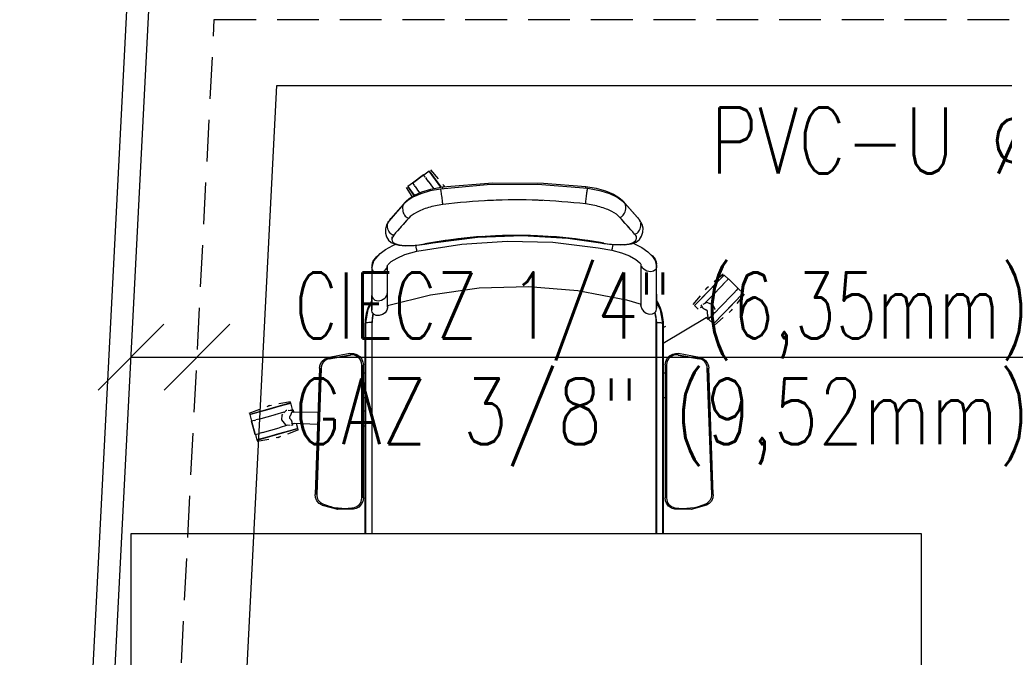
# Model space of a CAD drawing. Header units: centimetres. Extents: x -1062 to 5388, y 1642 to 2943.
# Tile 59 of 90: x 4196 to 4346, y 2565 to 2662. Entities that reach past the tile are written whole.
import ezdxf

# ---------------------------------------------------------------- set-up
doc = ezdxf.new("R2010")
doc.units = ezdxf.units.CM
doc.linetypes.add('HIDDEN', pattern=[9.525, 6.35, -3.175])
doc.layers.add('M-FREON-GAS-NEW', color=240, linetype='HIDDEN', lineweight=25, true_color=0xff003f)
for name, color, linetype in [('M-FREON-LIQUID-NEW', 150, 'Continuous'), ('M-LDR', 5, 'Continuous'), ('M-XREF', 252, 'Continuous'), ('P-CONDENSATE', 130, 'Continuous'), ('XREF$0$Meble', 8, 'Continuous'), ('XREF$0$Ściany-2', 8, 'Continuous')]:
    doc.layers.add(name, color=color, linetype=linetype)
doc.layers.add('M-TEXT', color=5, linetype='Continuous', lineweight=9)
doc.styles.add('RomanS', font='romans.shx')

# ---------------------------------------------------------------- blocks, each defined once
blk = doc.blocks.new('XREF$0$F04148_EN_Teacher-Desk - Gray with Green-888308-Aranżacja_01')
at = {"layer": 'XREF$0$Meble'}
for p, q in [((60, 40), (-60, 40)), ((-60, 40), (-60, -40)), ((60, -40), (60, 40)), ((-60, -40), (60, -40))]:
    blk.add_line(p, q, dxfattribs=at)
blk = doc.blocks.new('XREF$0$Blocks_Tella Chair_F06375EN - Black-590145-Aranżacja_01')
at = {"layer": 'XREF$0$Meble'}
for p, q in [((-12.91, 34.58), (-13.74, 33.97)), ((-11.12, 32.12), (-12.91, 34.58)), ((-12.72, 34.74), (-11.55, 33.38)), ((-13.75, 34), (-15.45, 32.76)), ((-15.45, 32.76), (-13.75, 34)), ((-13.5, 33.65), (-13.75, 34)), ((-13.48, 33.62), (-13.37, 33.47)), ((-13.03, 33.01), (-13.35, 33.45)), ((-13.06, 33.05), (-12.26, 31.94)), ((-15.5, 30.7), (-16.35, 32.1)), ((-15.43, 32.74), (-16.14, 32.23)), ((-16.14, 32.23), (-15.19, 30.92)), ((-15.45, 32.76), (-15.2, 32.42)), ((-15.18, 32.39), (-15.07, 32.24)), ((-15.05, 32.21), (-14.73, 31.77)), ((-14.76, 31.81), (-14.37, 31.28)), ((-10.86, 32.16), (-10.86, 32.16)), ((-10.81, 32.52), (-10.65, 32.34)), ((11.04, 31.31), (11.07, 31.49)), ((11.07, 31.49), (11.09, 31.65)), ((11.09, 31.65), (11.11, 31.78)), ((11.11, 31.78), (11.13, 31.87)), ((-18.73, 27.38), (-16.45, 29.97)), ((-10.96, 30.58), (-10.99, 30.8)), ((-10.93, 30.36), (-10.96, 30.58)), ((-10.9, 30.15), (-10.93, 30.36)), ((10.86, 29.88), (10.88, 30.05)), ((10.88, 30.05), (10.9, 30.24)), ((10.9, 30.24), (10.92, 30.45)), ((10.98, 30.89), (11.01, 31.1)), ((11.01, 31.1), (11.04, 31.3)), ((16.45, 30.1), (18.73, 27.54)), ((-16.75, 29.6), (-19.04, 26.99)), ((-10.84, 29.56), (-10.85, 29.66)), ((-10.84, 29.49), (-10.84, 29.56)), ((10.84, 29.64), (10.85, 29.75)), ((10.84, 29.58), (10.84, 29.64)), ((10.85, 29.75), (10.86, 29.88)), ((19.02, 27.15), (16.73, 29.74)), ((16.74, 28.21), (16.82, 28.4)), ((16.82, 28.4), (16.88, 28.61)), ((-18.9, 27.16), (-18.73, 27.38)), ((16, 27.58), (16.14, 27.6)), ((16.14, 27.6), (16.27, 27.65)), ((16.27, 27.65), (16.4, 27.75)), ((16.4, 27.75), (16.53, 27.87)), ((16.53, 27.87), (16.64, 28.03)), ((16.64, 28.03), (16.74, 28.21)), ((18.73, 27.54), (18.88, 27.31)), ((18.92, 25.45), (19.02, 25.63)), ((19.02, 25.63), (19.1, 25.82)), ((19.1, 25.82), (19.17, 26.03)), ((19.17, 26.03), (19.21, 26.24)), ((19.22, 26.45), (19.21, 26.65)), ((19.21, 26.24), (19.22, 26.45)), ((-18.58, 24.59), (-18.58, 24.2)), ((18.28, 25.01), (18.41, 25.03)), ((18.41, 25.03), (18.54, 25.08)), ((18.55, 25.08), (18.68, 25.17)), ((18.58, 24.36), (18.58, 24.77)), ((-13.59, 23.48), (-12.37, 23.68)), ((13.08, 23.68), (13.59, 23.6)), ((-21.61, 20.23), (-21.61, 18.79)), ((-21.6, 19.9), (-21.6, 15.69)), ((-19.24, 16.1), (-19.24, 20.28)), ((19.24, 20.45), (19.24, 16.31)), ((21.58, 20.31), (21.61, 20.11)), ((21.61, 18.99), (21.61, 20.44)), ((21.61, 15.91), (21.61, 20.11)), ((-21.61, 18.79), (-21.61, 18.76)), ((21.61, 17.77), (21.61, 19)), ((21.61, 19), (21.61, 18.98)), ((31.85, 18.8), (27.36, 14.15)), ((30.36, 17.82), (31.7, 18.99)), ((32.48, 18.2), (31.85, 18.8)), ((32.5, 18.22), (32.21, 17.91)), ((34.01, 16.76), (32.5, 18.22)), ((32.5, 18.22), (34.01, 16.76)), ((29.02, 16.57), (29.17, 16.75)), ((29.31, 16.9), (29.49, 17.06)), ((31.69, 17.37), (29.87, 15.49)), ((32.03, 17.73), (31.65, 17.34)), ((32.18, 17.88), (32.05, 17.75)), ((33.72, 16.45), (34.01, 16.76)), ((34.73, 16.03), (33.99, 16.74)), ((-21.6, 15.67), (-21.6, 15.19)), ((-21.6, 15.67), (-21.57, 15.46)), ((-21.6, 15.19), (-21.6, 13.72)), ((-21.57, 15.46), (-21.48, 15.27)), ((-21.48, 15.27), (-21.33, 15.11)), ((-19.66, 15.27), (-19.48, 15.46)), ((-19.48, 15.46), (-19.34, 15.67)), ((-19.34, 15.67), (-19.26, 15.9)), ((-19.26, 15.9), (-19.24, 16.12)), ((21.61, 15.41), (21.61, 15.9)), ((27.17, 14.3), (28.25, 15.62)), ((28.96, 14.55), (29.88, 15.5)), ((30.23, 11.37), (34.73, 16.03)), ((33.2, 15.91), (31.33, 13.98)), ((33.16, 15.88), (33.54, 16.27)), ((33.69, 16.43), (33.56, 16.29)), ((34.92, 15.87), (33.79, 14.48)), ((27.36, 14.15), (27.9, 13.62)), ((31.35, 14), (30.41, 13.03)), ((33.07, 13.6), (32.92, 13.42)), ((29.13, 12.32), (22.6, 8.38)), ((29.45, 12.04), (29.22, 12.26)), ((29.76, 12.35), (29.45, 12.04)), ((29.5, 12.08), (30.23, 11.37)), ((31.73, 12.35), (30.39, 11.19)), ((32.78, 13.27), (32.6, 13.11)), ((-22.6, -20.5), (-22.6, 11.34)), ((-22.57, 11.5), (-22.57, -20.5)), ((-22.57, 11.5), (-22.57, -20.5)), ((-21.58, -20.5), (-21.58, 11.57)), ((-21.57, -20.5), (-21.57, 11.57)), ((21.57, -20.5), (21.57, 11.57)), ((21.58, 11.57), (21.58, -20.5)), ((22.57, -20.5), (22.57, 11.51)), ((22.57, -20.5), (22.57, 11.51)), ((22.6, 11.34), (22.6, -20.5)), ((22.6, 10.82), (23.03, 11.05)), ((-24.93, 6.87), (-28.11, 6.3)), ((-28.07, 6.08), (-24.89, 6.65)), ((-24.89, 6.65), (-28.07, 6.08)), ((24.89, 6.65), (28.07, 6.08)), ((28.07, 6.08), (24.89, 6.65)), ((28.11, 6.3), (24.93, 6.87)), ((-29.54, 4.67), (-30.21, -14.5)), ((-29.98, -14.51), (-29.31, 4.66)), ((-29.31, 4.66), (-29.98, -14.51)), ((-23.13, 5.17), (-23.13, -15.05)), ((-23.13, -15.05), (-23.13, 5.17)), ((-22.9, -15.05), (-22.9, 5.17)), ((22.9, 5.17), (22.9, -15.05)), ((23.13, -15.05), (23.13, 5.17)), ((23.13, 5.17), (23.13, -15.05)), ((29.31, 4.66), (29.98, -14.51)), ((29.98, -14.51), (29.31, 4.66)), ((30.21, -14.5), (29.54, 4.67)), ((-22.6, 3.91), (-22.93, 3.91)), ((22.93, 3.91), (22.6, 3.91)), ((-22.91, 0.21), (-22.6, 0.21)), ((22.6, 0.21), (22.92, 0.21)), ((-33.92, -0.63), (-40.14, -2.4)), ((-37.49, -1.14), (-37.27, -1.06)), ((-37.07, -1), (-36.84, -0.95)), ((-35.71, -0.73), (-33.96, -0.4)), ((-33.64, -1.62), (-33.92, -0.63)), ((-40.23, -2.17), (-38.63, -1.57)), ((-40.14, -2.4), (-39.86, -3.39)), ((-38.76, -3.07), (-36.24, -2.36)), ((-36.26, -2.36), (-34.91, -1.98)), ((-34, -1.72), (-33.58, -1.6)), ((-33.58, -1.6), (-33.49, -1.92)), ((-33.44, -2.01), (-29.76, -1.95)), ((-22.91, -1.83), (-22.6, -1.83)), ((-39.48, -3.28), (-39.89, -3.39)), ((-39.89, -3.39), (-39.32, -5.41)), ((-39.32, -5.41), (-39.89, -3.39)), ((-39.45, -3.27), (-39.27, -3.22)), ((-38.71, -3.06), (-39.24, -3.21)), ((-39.05, -6.25), (-32.82, -4.48)), ((-38.19, -5.09), (-35.67, -4.38)), ((-34.41, -4.02), (-35.69, -4.39)), ((-29.82, -3.89), (-33.42, -3.76)), ((-32.82, -4.48), (-33.03, -3.75)), ((-22.6, -4.15), (-22.91, -4.14)), ((-39.32, -5.41), (-38.91, -5.3)), ((-39.29, -5.41), (-39.05, -6.25)), ((-38.87, -5.29), (-38.69, -5.24)), ((-38.66, -5.23), (-38.14, -5.08)), ((-35.9, -5.88), (-36.13, -5.93)), ((-35.48, -5.74), (-35.7, -5.83)), ((-32.74, -4.71), (-34.42, -5.34)), ((-37.26, -6.15), (-39.01, -6.49))]:
    blk.add_line(p, q, dxfattribs=at)
at = {"layer": 'XREF$0$Meble', "flags": 128}
for points in [[(-12.82, 34.46), (-12.89, 34.56), (-12.91, 34.58)], [(-12.91, 34.58), (-12.67, 34.25), (-12.01, 33.35), (-11.11, 32.11)], [(-11.17, 31.85), (-12.77, 31.56), (-14.18, 31.14), (-15.37, 30.62), (-16.15, 30.13), (-16.75, 29.6)], [(-16.45, 29.97), (-15.94, 30.42), (-15.13, 30.92), (-14.01, 31.41), (-12.64, 31.83), (-10.86, 32.16)], [(-15.17, 30.89), (-15.79, 31.75), (-16.13, 32.21), (-16.14, 32.23)], [(11.15, 31.94), (3.52, 32.53), (-4.11, 32.47), (-11.17, 31.85)], [(-10.99, 30.8), (-11.02, 31.01), (-11.05, 31.22), (-11.08, 31.4), (-11.1, 31.56), (-11.13, 31.69), (-11.15, 31.78)], [(-10.86, 32.16), (-3.23, 32.78), (4.42, 32.76), (10.86, 32.25)], [(-10.82, 31.85), (-10.82, 31.89), (-10.83, 31.94), (-10.83, 31.98), (-10.84, 32.02), (-10.84, 32.06), (-10.84, 32.09), (-10.85, 32.12), (-10.85, 32.14), (-10.86, 32.15), (-10.86, 32.16), (-10.86, 32.16)], [(-10.65, 32.34), (-10.62, 32.3), (-10.56, 32.22)], [(-10.56, 32.21), (-10.62, 32.29), (-10.65, 32.34), (-10.65, 32.34)], [(10.86, 32.25), (10.85, 32.24), (10.85, 32.23), (10.85, 32.2), (10.84, 32.18), (10.84, 32.14), (10.84, 32.1), (10.83, 32.06), (10.83, 32.02), (10.82, 31.98), (10.82, 31.94)], [(10.86, 32.25), (12.44, 31.98), (13.86, 31.58), (15.06, 31.08), (15.88, 30.59), (16.45, 30.1)], [(16.73, 29.75), (15.55, 30.63), (14.51, 31.12), (13.21, 31.55), (11.15, 31.94)], [(-16.41, 30), (-16.44, 29.98), (-16.46, 29.95), (-16.47, 29.93), (-16.47, 29.9), (-16.46, 29.87)], [(-10.85, 29.66), (-10.86, 29.8), (-10.88, 29.96), (-10.9, 30.15)], [(10.92, 30.45), (10.95, 30.67), (10.98, 30.89)], [(16.41, 30.13), (16.44, 30.11), (16.46, 30.09), (16.47, 30.06), (16.47, 30.03), (16.46, 30)], [(-16.68, 29.67), (-16.78, 29.57), (-16.85, 29.44), (-16.91, 29.28), (-16.94, 29.09), (-16.95, 28.89), (-16.93, 28.68), (-16.89, 28.47), (-16.83, 28.26), (-16.75, 28.07), (-16.64, 27.89), (-16.53, 27.73), (-16.4, 27.61), (-16.27, 27.52), (-16.14, 27.47), (-16, 27.45)], [(16.88, 28.61), (16.92, 28.83), (16.94, 29.04), (16.93, 29.24), (16.89, 29.42), (16.83, 29.58), (16.76, 29.71), (16.66, 29.81)], [(-19.04, 26.99), (-19.4, 26.42), (-19.56, 25.8), (-19.54, 25.17), (-19.36, 24.57), (-19.06, 24.09), (-18.68, 23.75), (-18.2, 23.51), (-17.51, 23.33), (-16.53, 23.24), (-15.19, 23.28), (-13.59, 23.48)], [(-18.28, 24.85), (-18.41, 24.87), (-18.55, 24.92), (-18.68, 25.01), (-18.81, 25.14), (-18.92, 25.29), (-19.02, 25.47), (-19.11, 25.66), (-19.17, 25.87), (-19.22, 26.08), (-19.23, 26.29), (-19.23, 26.49), (-19.19, 26.67), (-19.14, 26.83), (-19.06, 26.96), (-19.04, 26.99)], [(-18.68, 27.42), (-18.72, 27.4), (-18.74, 27.37), (-18.75, 27.35), (-18.75, 27.32)], [(13.59, 23.6), (15.17, 23.42), (16.69, 23.39), (17.78, 23.54), (18.49, 23.8), (19, 24.19), (19.34, 24.71), (19.52, 25.29), (19.55, 25.91), (19.43, 26.47), (19.02, 27.15)], [(18.72, 27.55), (18.74, 27.53), (18.75, 27.5), (18.75, 27.47)], [(19.18, 26.83), (19.12, 26.99), (19.04, 27.12)], [(18.68, 25.17), (18.8, 25.3), (18.92, 25.45)], [(-14.79, 22.41), (-7.95, 23.5), (-1.05, 23.95), (5.87, 23.76), (12.75, 22.93), (14.81, 22.55)], [(-12.37, 23.68), (-5.57, 24.56), (1.28, 24.79), (8.12, 24.38), (13.08, 23.68)], [(-21.6, 19.9), (-21.3, 20.96), (-20.36, 22.06), (-19.53, 22.68), (-18.43, 23.29), (-17.96, 23.48)], [(-13.59, 23.48), (-13.59, 23.48), (-13.58, 23.51)], [(13.58, 23.63), (13.59, 23.6), (13.59, 23.6)], [(14.81, 22.55), (16.28, 22.17), (17.5, 21.69), (18.48, 21.15), (19.07, 20.67), (19.24, 20.51)], [(18, 23.65), (18.16, 23.59), (19.35, 22.97), (20.3, 22.31), (20.98, 21.63), (21.4, 20.98), (21.61, 20.1)], [(-20.77, 21.65), (-21.01, 21.48), (-21.39, 21.01), (-21.56, 20.6), (-21.61, 20.23)], [(-19.19, 20.34), (-18.66, 20.83), (-17.78, 21.38), (-16.58, 21.9), (-14.79, 22.41)], [(20.79, 21.84), (21.01, 21.69), (21.39, 21.22), (21.56, 20.81), (21.61, 20.44)], [(19.33, 20.11), (19.26, 20.29), (19.25, 20.36)], [(21.48, 19.68), (21.34, 19.52), (21.15, 19.4), (20.92, 19.32), (20.67, 19.3), (20.41, 19.32), (20.14, 19.39), (19.89, 19.51), (19.67, 19.67), (19.49, 19.86), (19.35, 20.07)], [(21.61, 20.09), (21.58, 19.88), (21.48, 19.68)], [(27.36, 14.15), (27.64, 14.44), (28.41, 15.24), (29.48, 16.35), (30.59, 17.49), (31.44, 18.38), (31.84, 18.79), (31.85, 18.8)], [(-19.24, 14.16), (-12.73, 15.81), (-5.31, 16.85), (2.19, 17.06), (9.66, 16.44), (17.02, 15.01), (19.25, 14.39)], [(29.17, 16.75), (29.2, 16.79), (29.27, 16.86), (29.31, 16.9), (29.31, 16.9)], [(29.31, 16.9), (29.28, 16.87), (29.21, 16.8), (29.17, 16.75), (29.17, 16.75)], [(-21.6, 13.72), (-21.6, 13.51), (-21.6, 14.35), (-21.6, 15.7)], [(-21.33, 15.11), (-21.14, 14.98), (-20.91, 14.91), (-20.66, 14.88)], [(-20.66, 14.88), (-20.39, 14.91), (-20.13, 14.99), (-19.88, 15.11), (-19.66, 15.27)], [(-19.24, 14.14), (-19.24, 13.94), (-19.24, 14.76), (-19.24, 16.1)], [(19.24, 16.31), (19.24, 14.91), (19.24, 14.18), (19.24, 14.43)], [(21.61, 15.91), (21.61, 14.48), (21.61, 13.75), (21.61, 14.06), (21.61, 15.41)], [(34.73, 16.03), (34.45, 15.73), (33.68, 14.93), (32.61, 13.82), (31.5, 12.68), (30.65, 11.79), (30.25, 11.38), (30.23, 11.37)], [(34.63, 15.92), (34.72, 16.01), (34.73, 16.03)], [(-21.6, 14.63), (-22.21, 13.56), (-22.57, 11.61), (-22.57, 11.51)], [(-21.48, 13.02), (-21.55, 13.18), (-21.6, 13.36), (-21.6, 13.48)], [(-19.24, 13.91), (-19.24, 13.84), (-19.35, 13.45), (-19.61, 13.08), (-20.01, 12.78), (-20.48, 12.63), (-20.96, 12.66), (-21.28, 12.82), (-21.48, 13.02)], [(19.24, 14.13), (19.24, 14.06), (19.35, 13.67), (19.61, 13.3), (20.01, 13), (20.5, 12.85), (20.97, 12.89), (21.29, 13.04), (21.48, 13.26)], [(21.48, 13.26), (21.56, 13.42), (21.6, 13.6), (21.61, 13.71)], [(22.57, 11.51), (22.22, 13.52), (21.6, 14.63)], [(27.45, 14.25), (27.37, 14.16), (27.36, 14.15)], [(28.5, 14.24), (28.38, 14.18), (28.34, 14)], [(30.14, 14.29), (29.24, 14.62), (28.65, 14.32)], [(30.46, 13.51), (30.49, 13.63), (30.14, 14.29)], [(-21.58, 11.57), (-21.45, 12.7), (-21.38, 12.95)], [(21.33, 13.11), (21.45, 12.7), (21.58, 11.57)], [(29.33, 12.27), (29.39, 12.25), (29.99, 12.56)], [(30.16, 12.65), (30.25, 12.69), (30.37, 13.18)], [(32.92, 13.42), (32.89, 13.38), (32.82, 13.31), (32.78, 13.27), (32.78, 13.27)], [(32.78, 13.27), (32.81, 13.3), (32.88, 13.37), (32.92, 13.42), (32.92, 13.42)], [(-21.58, 11.57), (-21.83, 11.57), (-22.07, 11.57), (-22.28, 11.56), (-22.44, 11.54), (-22.54, 11.52), (-22.57, 11.51)], [(-29.54, 4.67), (-29.44, 5.19), (-29.18, 5.65), (-28.8, 6.02), (-28.46, 6.2), (-28.11, 6.3)], [(-24.93, 6.87), (-24.4, 6.88), (-23.89, 6.72), (-23.45, 6.43), (-23.12, 6.01), (-22.96, 5.59), (-22.9, 5.17)], [(22.9, 5.17), (22.99, 5.69), (23.22, 6.17), (23.59, 6.55), (24.06, 6.8), (24.5, 6.89), (24.93, 6.87)], [(28.11, 6.3), (28.62, 6.13), (29.04, 5.82), (29.35, 5.38), (29.48, 5.03), (29.54, 4.67)], [(-40.14, -2.4), (-39.76, -2.29), (-38.69, -1.99), (-37.2, -1.56), (-35.67, -1.13), (-34.49, -0.79), (-33.93, -0.64), (-33.92, -0.63)], [(-37.27, -1.06), (-37.22, -1.04), (-37.13, -1.01), (-37.07, -1), (-37.07, -1)], [(-37.07, -1), (-37.11, -1.01), (-37.21, -1.04), (-37.27, -1.06), (-37.27, -1.06)], [(-40.02, -2.36), (-40.13, -2.39), (-40.14, -2.4)], [(-35.15, -2.34), (-35.27, -2.46), (-35.31, -3.21)], [(-34.5, -1.78), (-34.59, -1.77), (-34.95, -2.13)], [(-33.55, -1.91), (-33.63, -1.82), (-34.32, -1.79)], [(-32.82, -4.48), (-33.21, -4.59), (-34.28, -4.9), (-35.77, -5.32), (-37.29, -5.75), (-38.48, -6.09), (-39.03, -6.24), (-39.05, -6.25)], [(-35.31, -3.21), (-34.69, -3.95), (-34.03, -3.98)], [(-33.82, -3.99), (-33.73, -3.99), (-33.62, -3.89)], [(-32.96, -4.52), (-32.84, -4.49), (-32.82, -4.48)], [(-35.7, -5.83), (-35.74, -5.84), (-35.84, -5.87), (-35.9, -5.88), (-35.9, -5.88)], [(-35.9, -5.88), (-35.85, -5.87), (-35.76, -5.84), (-35.7, -5.83), (-35.7, -5.83)], [(-29.16, -16.15), (-29.61, -15.87), (-29.95, -15.46), (-30.15, -14.99), (-30.21, -14.5)], [(30.21, -14.5), (30.14, -15.03), (29.92, -15.51), (29.58, -15.89), (29.16, -16.15)], [(-24.37, -16.75), (-26.76, -16.79), (-29.08, -16.18), (-29.16, -16.15)], [(-22.9, -15.05), (-22.99, -15.57), (-23.22, -16.04), (-23.59, -16.42), (-23.97, -16.64), (-24.37, -16.75)], [(24.37, -16.75), (23.86, -16.59), (23.43, -16.28), (23.11, -15.86), (22.95, -15.46), (22.9, -15.05)], [(29.16, -16.15), (26.85, -16.78), (24.46, -16.76), (24.37, -16.75)]]:
    blk.add_lwpolyline(points, dxfattribs=at)
at = {"layer": 'XREF$0$Meble'}
for centre, radius, start, end in [((0.36, -48.63), 73.45, 80.0267, 99.9733), ((0.36, -48.63), 73.45, 93.9903, 99.9733), ((0.36, -48.63), 73.45, 87.7847, 92.2153), ((0.36, -48.63), 73.45, 80.0267, 86.0097), ((-27.81, 4.61), 1.5, 100, 178), ((-27.81, 4.61), 1.5, 100, 173.9861), ((-24.63, 5.17), 1.5, 360, 100), ((-24.63, 5.17), 1.5, 97.0894, 100), ((-24.63, 5.17), 1.5, 52.518, 96.2139), ((-24.63, 5.17), 1.5, 360, 49.0439), ((24.63, 5.17), 1.5, 80, 180), ((24.63, 5.17), 1.5, 80, 180), ((27.81, 4.61), 1.5, 2, 80), ((27.81, 4.61), 1.5, 2, 80), ((-27.81, 4.61), 1.5, 174.0336, 178), ((-28.48, -14.56), 1.5, 178, 246.944), ((-28.48, -14.56), 1.5, 178, 246.944), ((28.48, -14.56), 1.5, 293.056, 2), ((28.48, -14.56), 1.5, 293.056, 2), ((-25.71, -8.04), 8.59, 246.944, 278.7474), ((-25.71, -8.04), 8.59, 246.944, 260.8815), ((-24.63, -15.05), 1.5, 278.7474, 360), ((-24.63, -15.05), 1.5, 278.7474, 360), ((24.63, -15.05), 1.5, 180, 261.2526), ((24.63, -15.05), 1.5, 180, 261.2526), ((25.71, -8.04), 8.59, 261.2526, 293.056), ((25.71, -8.04), 8.59, 261.2526, 293.056), ((-25.71, -8.04), 8.59, 261.089, 264.6025), ((-25.71, -8.04), 8.59, 264.8403, 278.7474)]:
    blk.add_arc(centre, radius, start, end, dxfattribs=at)
for centre, major_axis, start_param, end_param in [((0.4, -49.03), (78.16, 0), 1.734905, 1.750705), ((0.4, -49.03), (78.16, 0), 1.734905, 1.750705), ((0.31, -49.01), (78.14, 0), 1.400142, 1.406689), ((0.31, -49.01), (78.14, 0), 1.400142, 1.406689)]:
    blk.add_ellipse(centre, major_axis=major_axis, ratio=0.943306, start_param=start_param, end_param=end_param, dxfattribs=at)
for points in [[(10.84, 29.58), (8.44, 29.86), (3.62, 30.24), (-3.63, 30.21), (-8.44, 29.79), (-10.84, 29.49)], [(-3.14, 30.13), (-3.54, 30.11), (-3.94, 30.09), (-4.35, 30.07)], [(4.34, 30.11), (3.94, 30.13), (3.54, 30.14), (3.14, 30.15)], [(-13.01, 29.03), (-13.7, 28.83), (-14.32, 28.58), (-14.83, 28.31)], [(-10.84, 29.49), (-11.58, 29.39), (-12.33, 29.24), (-13.01, 29.03)], [(-10.84, 29.49), (-11.21, 29.44), (-11.96, 29.32), (-12.67, 29.14), (-13.01, 29.03)], [(13.01, 29.14), (12.33, 29.34), (11.58, 29.49), (10.84, 29.58)], [(13.01, 29.14), (12.67, 29.24), (11.96, 29.41), (11.21, 29.53), (10.84, 29.58)], [(14.83, 28.43), (14.32, 28.7), (13.7, 28.94), (13.01, 29.14)], [(16, 27.58), (15.75, 27.87), (15.34, 28.16), (14.83, 28.43)], [(-16, 27.45), (-16.76, 26.6), (-17.52, 25.73), (-18.28, 24.85)], [(-16, 27.45), (-16.38, 27.02), (-17.14, 26.17), (-17.9, 25.29), (-18.28, 24.85)], [(-14.83, 28.31), (-15.34, 28.03), (-15.75, 27.74), (-16, 27.45)], [(18.28, 25.01), (17.52, 25.88), (16.76, 26.74), (16, 27.58)], [(18.28, 25.01), (17.9, 25.45), (17.14, 26.31), (16.38, 27.16), (16, 27.58)], [(17.66, 23.58), (18.12, 23.7), (18.73, 24.09), (18.55, 24.69), (18.28, 25.01)], [(-12.36, 23.71), (-12.36, 23.7), (-12.37, 23.69), (-12.37, 23.69)], [(-12.37, 23.69), (-12.37, 23.69), (-12.36, 23.7), (-12.36, 23.71)], [(13.08, 23.71), (13.08, 23.7), (13.08, 23.69), (13.08, 23.69)], [(13.08, 23.69), (13.08, 23.69), (13.08, 23.7), (13.08, 23.71)], [(13.58, 23.63), (13.98, 23.56), (14.77, 23.46), (15.9, 23.39), (16.89, 23.42), (17.43, 23.51), (17.66, 23.58)], [(-21.6, 19.88), (-21.6, 19.8), (-21.59, 19.73), (-21.57, 19.66)], [(-21.57, 19.66), (-21.55, 19.6), (-21.52, 19.53), (-21.48, 19.47)], [(-21.48, 19.47), (-21.44, 19.41), (-21.34, 19.31), (-21.21, 19.22), (-21.14, 19.19)], [(-19.88, 19.31), (-19.8, 19.36), (-19.66, 19.47), (-19.53, 19.6), (-19.48, 19.66)], [(-19.48, 19.66), (-19.43, 19.73), (-19.38, 19.8), (-19.34, 19.88)], [(-19.34, 19.88), (-19.31, 19.95), (-19.28, 20.03), (-19.26, 20.1)], [(-19.26, 20.1), (-19.26, 20.13), (-19.25, 20.15), (-19.25, 20.18)], [(-21.14, 19.19), (-21.07, 19.16), (-20.99, 19.13), (-20.91, 19.12)], [(-20.91, 19.12), (-20.83, 19.1), (-20.66, 19.08), (-20.48, 19.1), (-20.39, 19.12)], [(-20.39, 19.12), (-20.31, 19.13), (-20.22, 19.16), (-20.13, 19.19)], [(-20.13, 19.19), (-20.05, 19.22), (-19.96, 19.27), (-19.88, 19.31)], [(-21.6, 15.19), (-21.6, 15.18), (-21.6, 15.17), (-21.6, 15.16)], [(28.55, 13.99), (28.49, 13.96), (28.37, 13.89), (28.28, 13.84), (28.24, 13.82)], [(28.56, 13.95), (28.57, 13.97), (28.58, 13.99), (28.56, 14), (28.55, 13.99)], [(29.28, 13.4), (29.25, 13.43), (29.19, 13.47), (29.12, 13.49), (29.09, 13.5)], [(-22.55, 12.04), (-22.56, 11.86), (-22.57, 11.68), (-22.57, 11.51)], [(22.57, 11.51), (22.57, 11.68), (22.56, 11.86), (22.55, 12.04)], [(29.13, 12.32), (29.17, 12.35), (29.26, 12.4), (29.38, 12.47), (29.44, 12.52)], [(29.34, 13.2), (29.34, 13.24), (29.34, 13.31), (29.3, 13.37), (29.28, 13.4)], [(29.44, 12.52), (29.45, 12.52), (29.46, 12.53), (29.45, 12.53), (29.45, 12.53)], [(21.57, 11.57), (21.66, 11.57), (21.83, 11.57), (22.08, 11.57), (22.29, 11.56), (22.45, 11.54), (22.55, 11.53), (22.57, 11.51), (22.57, 11.51)], [(-34.06, -2.67), (-34.08, -2.7), (-34.12, -2.76), (-34.12, -2.83), (-34.11, -2.87)], [(-34.11, -2.87), (-34.1, -2.91), (-34.07, -2.97), (-34.02, -3.03), (-33.99, -3.05)], [(-33.81, -2.02), (-33.82, -2.02), (-33.83, -2.03), (-33.82, -2.03), (-33.82, -2.04)], [(-33.44, -2.01), (-33.49, -2.01), (-33.59, -2.02), (-33.73, -2.02), (-33.81, -2.02)], [(-33.77, -3.71), (-33.78, -3.72), (-33.8, -3.74), (-33.79, -3.74), (-33.78, -3.75)], [(-33.78, -3.75), (-33.71, -3.75), (-33.58, -3.75), (-33.47, -3.75), (-33.42, -3.76)]]:
    blk.add_open_spline(points, degree=3, dxfattribs=at)
for points, knots in [([(-13.01, 29.03), (-13.35, 28.93), (-14.01, 28.7), (-15.14, 28.18), (-15.75, 27.74), (-16, 27.45)], [-0.6666667, -0.6666667, -0.6666667, -0.6666667, -0.5, -0.3333333, 0, 0, 0, 0]), ([(16, 27.58), (15.75, 27.87), (15.14, 28.3), (14.01, 28.82), (13.35, 29.04), (13.01, 29.14)], [-1, -1, -1, -1, -0.6666667, -0.5, -0.3333333, -0.3333333, -0.3333333, -0.3333333]), ([(-18.28, 24.85), (-18.55, 24.53), (-18.73, 23.93), (-17.82, 23.35), (-16.27, 23.23), (-14.77, 23.33), (-13.98, 23.44), (-13.58, 23.51)], [-1, -1, -1, -1, -0.75, -0.5, -0.25, -0.125, 0, 0, 0, 0]), ([(-18.28, 24.85), (-18.55, 24.53), (-18.73, 23.93), (-17.97, 23.44), (-16.89, 23.28), (-15.89, 23.25), (-14.77, 23.33), (-13.98, 23.44), (-13.58, 23.51)], [-1, -1, -1, -1, -0.75, -0.5, -0.375, -0.25, -0.125, 0, 0, 0, 0]), ([(13.58, 23.63), (13.98, 23.56), (14.77, 23.46), (16.27, 23.37), (17.82, 23.51), (18.73, 24.09), (18.55, 24.69), (18.28, 25.01)], [-1, -1, -1, -1, -0.875, -0.75, -0.5, -0.25, 0, 0, 0, 0]), ([(-14.99, 23.33), (-14.96, 23.2), (-14.92, 23.01), (-14.87, 22.78), (-14.84, 22.62), (-14.81, 22.5), (-14.79, 22.43), (-14.79, 22.41), (-14.79, 22.41)], [-0.9793867, -0.9793867, -0.9793867, -0.9793867, -0.8571429, -0.7857143, -0.7142857, -0.6428571, -0.5714286, -0.5, -0.5, -0.5, -0.5]), ([(14.99, 23.46), (14.98, 23.41), (14.95, 23.29), (14.9, 23.04), (14.86, 22.8), (14.82, 22.64), (14.81, 22.57), (14.81, 22.55), (14.81, 22.55)], [-0.9755473, -0.9755473, -0.9755473, -0.9755473, -0.9285714, -0.8571429, -0.7142857, -0.6428571, -0.5714286, -0.5, -0.5, -0.5, -0.5]), ([(-21.57, 20.16), (-21.57, 20.14), (-21.59, 20.05), (-21.6, 19.97), (-21.6, 19.9)], [0.76784099, 0.76784099, 0.76784099, 0.76784099, 0.78571429, 0.84980012, 0.84980012, 0.84980012, 0.84980012]), ([(-21.63, 14.91), (-21.77, 14.69), (-22.12, 14.07), (-22.5, 12.96), (-22.6, 12.09), (-22.6, 11.63)], [-0.4328461, -0.4328461, -0.4328461, -0.4328461, -0.3333333, -0.1666667, 0, 0, 0, 0]), ([(-22.6, 11.34), (-22.6, 11.79), (-22.52, 12.55), (-22.29, 13.28), (-22.17, 13.58)], [-1, -1, -1, -1, -0.8333333, -0.7134353, -0.7134353, -0.7134353, -0.7134353]), ([(22.6, 11.63), (22.6, 12.08), (22.5, 12.96), (22.12, 14.06), (21.78, 14.68), (21.63, 14.9)], [-1, -1, -1, -1, -0.8333333, -0.6666667, -0.5683772, -0.5683772, -0.5683772, -0.5683772]), ([(22.17, 13.58), (22.29, 13.28), (22.52, 12.55), (22.6, 11.79), (22.6, 11.34)], [-0.2870128, -0.2870128, -0.2870128, -0.2870128, -0.1666667, 0, 0, 0, 0]), ([(29.09, 13.5), (29.06, 13.51), (29.02, 13.52), (28.97, 13.54), (28.93, 13.56), (28.89, 13.58), (28.86, 13.6), (28.83, 13.62), (28.8, 13.64), (28.77, 13.67), (28.73, 13.7), (28.69, 13.73), (28.65, 13.77), (28.62, 13.8), (28.61, 13.82), (28.59, 13.84), (28.58, 13.86), (28.56, 13.9), (28.56, 13.93), (28.56, 13.95)], [-1, -1, -1, -1, -0.916667, -0.875, -0.833333, -0.791667, -0.75, -0.708333, -0.666667, -0.625, -0.583333, -0.5, -0.416667, -0.375, -0.333333, -0.291667, -0.25, -0.166667, 0, 0, 0, 0]), ([(-21.4, 12.9), (-21.44, 12.74), (-21.54, 12.3), (-21.57, 11.86), (-21.57, 11.57)], [0.8028971, 0.8028971, 0.8028971, 0.8028971, 0.875, 1, 1, 1, 1]), ([(21.57, 11.57), (21.57, 11.86), (21.53, 12.36), (21.41, 12.85), (21.35, 13.06)], [0, 0, 0, 0, 0.125, 0.2229623, 0.2229623, 0.2229623, 0.2229623]), ([(29.45, 12.53), (29.44, 12.54), (29.42, 12.56), (29.41, 12.6), (29.4, 12.64), (29.39, 12.69), (29.38, 12.75), (29.37, 12.8), (29.36, 12.84), (29.35, 12.86), (29.35, 12.88), (29.35, 12.9), (29.35, 12.93), (29.34, 12.96), (29.34, 12.99), (29.33, 13.02), (29.33, 13.04), (29.33, 13.06), (29.33, 13.08), (29.33, 13.13), (29.34, 13.17), (29.34, 13.2)], [-1, -1, -1, -1, -0.833333, -0.75, -0.666667, -0.583333, -0.5, -0.416667, -0.375, -0.354167, -0.333333, -0.3125, -0.291667, -0.25, -0.208333, -0.1875, -0.166667, -0.145833, -0.125, -0.083333, 0, 0, 0, 0]), ([(-33.82, -2.04), (-33.82, -2.05), (-33.81, -2.07), (-33.82, -2.11), (-33.83, -2.15), (-33.85, -2.2), (-33.87, -2.26), (-33.88, -2.31), (-33.9, -2.35), (-33.91, -2.37), (-33.91, -2.39), (-33.92, -2.4), (-33.93, -2.43), (-33.94, -2.46), (-33.95, -2.49), (-33.97, -2.51), (-33.98, -2.53), (-33.99, -2.54), (-34, -2.57), (-34.02, -2.61), (-34.05, -2.64), (-34.06, -2.67)], [-1, -1, -1, -1, -0.833333, -0.75, -0.666667, -0.583333, -0.5, -0.416667, -0.375, -0.354167, -0.333333, -0.3125, -0.291667, -0.25, -0.208333, -0.1875, -0.166667, -0.145833, -0.125, -0.083333, 0, 0, 0, 0]), ([(-33.99, -3.05), (-33.97, -3.07), (-33.95, -3.11), (-33.91, -3.15), (-33.89, -3.18), (-33.87, -3.22), (-33.85, -3.25), (-33.83, -3.29), (-33.82, -3.32), (-33.8, -3.36), (-33.78, -3.4), (-33.77, -3.46), (-33.75, -3.51), (-33.74, -3.54), (-33.74, -3.57), (-33.74, -3.59), (-33.74, -3.62), (-33.74, -3.67), (-33.76, -3.69), (-33.77, -3.71)], [-1, -1, -1, -1, -0.916667, -0.875, -0.833333, -0.791667, -0.75, -0.708333, -0.666667, -0.625, -0.583333, -0.5, -0.416667, -0.375, -0.333333, -0.291667, -0.25, -0.166667, 0, 0, 0, 0])]:
    blk.add_open_spline(points, degree=3, knots=knots, dxfattribs=at)
blk = doc.blocks.new('XREF')
at = {"layer": 'XREF$0$Ściany-2'}
blk.add_line((-803.54, 2346.08), (-786.31, 2682.08), dxfattribs=at)
at = {"layer": 'XREF$0$Meble'}
blk.add_blockref('XREF$0$Blocks_Tella Chair_F06375EN - Black-590145-Aranżacja_01', (-728.48, 2604.52), dxfattribs=at)
at = {"layer": 'XREF$0$Meble', "rotation": 180}
blk.add_blockref('XREF$0$F04148_EN_Teacher-Desk - Gray with Green-888308-Aranżacja_01', (-726.68, 2544.02), dxfattribs=at)

msp = doc.modelspace()

# ---------------------------------------------------------------- linework, layer by layer
at = {"layer": 'M-FREON-GAS-NEW'}
for p, q in [((4220.51, 2554.93), (4226, 2662.08)), ((4226, 2662.08), (4631.28, 2662.08))]:
    msp.add_line(p, q, dxfattribs=at)
at = {"layer": 'M-FREON-LIQUID-NEW'}
msp.add_line((4210.52, 2555.44), (4216.5, 2672.08), dxfattribs=at)
at = {"layer": 'M-LDR'}
for p, q in [((4208.36, 2605.85), (4218.36, 2615.85)), ((4218.37, 2605.85), (4228.37, 2615.85)), ((4213.36, 2610.85), (4373.05, 2610.85))]:
    msp.add_line(p, q, dxfattribs=at)
at = {"layer": 'P-CONDENSATE'}
for p, q in [((4230.49, 2554.42), (4235.5, 2652.08)), ((4235.5, 2652.08), (4641.28, 2652.08))]:
    msp.add_line(p, q, dxfattribs=at)

# ---------------------------------------------------------------- block references
at = {"layer": 'M-XREF'}
msp.add_blockref('XREF', (5000, 0), dxfattribs=at)

# ---------------------------------------------------------------- texts
at = {"layer": 'M-TEXT', "style": 'RomanS', "width": 0.8}
for s, p in [('PVC-U %%c25 i=0,5%%%', (4301.3, 2638.75)), ('CIECZ 1/4" (6,35mm)', (4238.09, 2613.7)), ('GAZ 3/8" (9,52mm)', (4238.09, 2597.62))]:
    msp.add_text(s, height=10, dxfattribs=at).set_placement(p)

doc.saveas('drawing.dxf')
